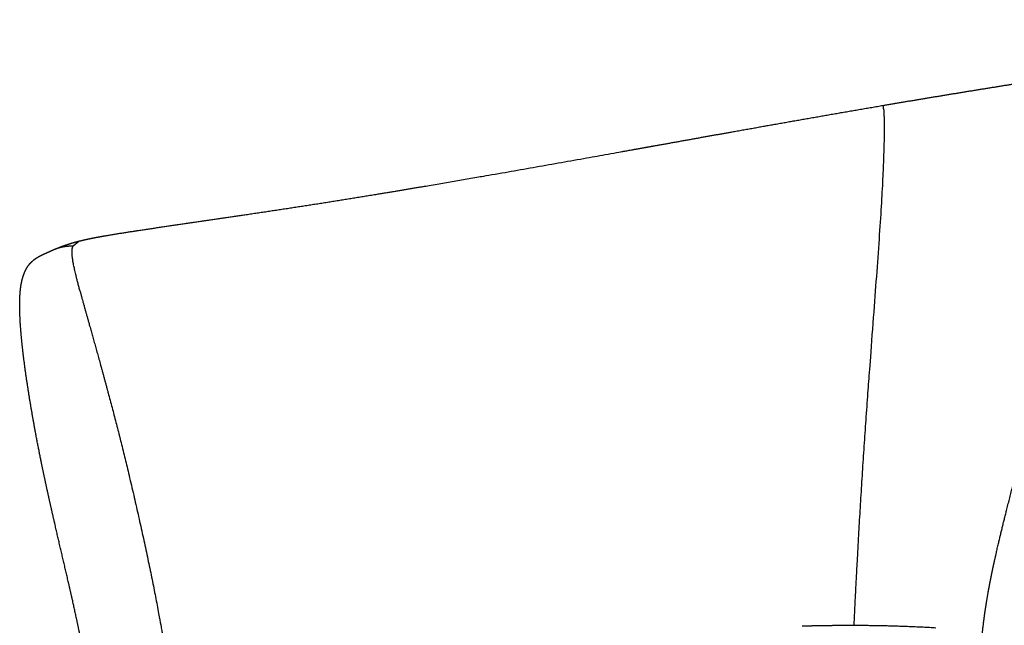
# Model space of a CAD drawing. Header units: millimetres. Extents: x 847 to 2889, y 2747 to 4819.
# Tile 3 of 26: x 892 to 1348, y 3199 to 3480. Entities that reach past the tile are written whole.
import ezdxf

# ---------------------------------------------------------------- set-up
doc = ezdxf.new("R2010")
doc.units = ezdxf.units.MM
doc.header["$MEASUREMENT"] = 0
for name, color, linetype, true_color in [('2DVýkres', 18, 'Continuous', 0x000000), ('2DVýkres$viditelné$tečné', 18, 'Continuous', 0x000000), ('2DVýkres$viditelné$čáry', 18, 'Continuous', 0x000000)]:
    doc.layers.add(name, color=color, linetype=linetype, true_color=true_color)

msp = doc.modelspace()

# ---------------------------------------------------------------- linework, layer by layer
at = {"layer": '2DVýkres'}
msp.add_lwpolyline([(916.31, 3375.42), (918.98, 3377.6)], dxfattribs=at)
at = {"layer": '2DVýkres$viditelné$tečné'}
msp.add_rational_spline([(1292.28, 3438.45), (1292.18, 3440.02), (1292.07, 3440.59), (1291.96, 3440.57)], [4033.30780935, 4037.56397313, 4041.22996358, 4044.37320277], degree=3, dxfattribs=at)
for points, weights, knots in [([(1292.28, 3438.45), (1292.56, 3433.97), (1292.99, 3408.46), (1283.06, 3290.01), (1279.47, 3222.01), (1278.37, 3199.37)], [4033.30780935, 4021.20138792, 3987.43852046, 3878.96615711, 3855.44623018, 3849.28061813], [0, 0, 0, 0, 0.1428571, 0.2857143, 0.3808096, 0.3808096, 0.3808096, 0.3808096]), ([(907.79, 3373.84), (907.81, 3373.85), (908.62, 3374.19), (909.97, 3374.66), (912, 3375.08), (913.59, 3375.3), (915.17, 3375.41), (916.06, 3375.42), (916.31, 3375.42)], [3696.10582913, 3696.08376758, 3695.34696592, 3694.24036068, 3693.05400118, 3692.32579859, 3691.79105485, 3691.58134355, 3691.53109783], [-22.574761, -22.574761, -22.574761, -22.574761, -22.344749, -14.896499, -11.172374, -7.44825, -3.724125, 0, 0, 0, 0]), ([(919.4, 3354.74), (918.43, 3358.36), (916.91, 3364.42), (915.96, 3369.48), (915.75, 3372.26), (915.82, 3373.8), (916.06, 3374.87), (916.25, 3375.31), (916.31, 3375.42)], [3664.95483597, 3667.85650443, 3673.29340785, 3679.33096748, 3683.80038191, 3686.90117962, 3689.67976779, 3691.13222016, 3691.53109783], [-1, -1, -1, -1, -0.75, -0.5, -0.375, -0.25, -0.125, 0, 0, 0, 0]), ([(919.4, 3354.74), (921.34, 3347.49), (926.86, 3328.21), (934.11, 3301.6), (937.8, 3286.98), (945.21, 3257.59), (952.8, 3223.05), (956.99, 3199.16), (959.08, 3187.19), (960.58, 3175.92), (961.29, 3166.68), (961.39, 3165.09)], [3664.95483597, 3659.15149904, 3646.07909114, 3632.61343537, 3626.41685057, 3614.02368098, 3603.77548374, 3598.28661882, 3595.54218636, 3593.65281898, 3592.62164963, 3592.45980506], [0, 0, 0, 0, 0.2, 0.4, 0.4, 0.4, 0.6, 0.6, 0.6, 0.8, 0.8430681, 0.8430681, 0.8430681, 0.8430681])]:
    msp.add_rational_spline(points, weights, degree=3, knots=knots, dxfattribs=at)
at = {"layer": '2DVýkres$viditelné$čáry'}
for points, weights, degree, knots in [([(1291.96, 3440.57), (1296.93, 3441.41), (1301.89, 3442.25), (1306.85, 3443.08), (1311.76, 3443.9), (1316.68, 3444.71), (1321.59, 3445.52), (1326.44, 3446.32), (1331.29, 3447.11), (1336.14, 3447.9), (1340.93, 3448.67), (1345.71, 3449.44), (1350.5, 3450.21), (1359.84, 3451.7), (1369.18, 3453.17), (1378.53, 3454.62), (1387.52, 3456.02), (1396.51, 3457.4), (1405.5, 3458.77), (1422.1, 3461.29), (1438.7, 3463.76), (1455.32, 3466.18), (1469.41, 3468.24), (1483.52, 3470.24), (1497.63, 3472.19), (1508.75, 3473.73), (1519.87, 3475.22), (1531, 3476.68), (1540.73, 3477.96), (1549.6, 3479.11), (1558.81, 3480.35)], [1, 0.999999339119, 0.999999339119, 1, 0.999999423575, 0.999999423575, 1, 0.999999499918, 0.999999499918, 1, 0.999999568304, 0.999999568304, 1, 0.999998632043, 0.999998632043, 1, 0.999999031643, 0.999999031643, 1, 0.99999676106, 0.99999676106, 1, 0.999995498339, 0.999995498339, 1, 0.999996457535, 0.999996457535, 1, 0.998205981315, 0.99634406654, 0.994326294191], 3, [0, 0, 0, 0, 4.060068, 4.060068, 4.060068, 8.076129, 8.076129, 8.076129, 12.041463, 12.041463, 12.041463, 15.951061, 15.951061, 15.951061, 23.580944, 23.580944, 23.580944, 30.917469, 30.917469, 30.917469, 44.460357, 44.460357, 44.460357, 55.950358, 55.950358, 55.950358, 65.004574, 65.004574, 65.004574, 105.036121, 105.036121, 105.036121, 105.036121]), ([(907.93, 3373.9), (909.15, 3374.41), (910.38, 3374.89), (911.62, 3375.34), (912.53, 3375.67), (913.44, 3375.98), (914.36, 3376.27), (914.48, 3376.31), (914.59, 3376.35), (914.7, 3376.38), (914.72, 3376.39), (914.93, 3376.46), (915.12, 3376.51), (915.3, 3376.57), (916.52, 3376.94), (917.74, 3377.28), (918.98, 3377.6), (919.54, 3377.74), (920.09, 3377.88), (920.65, 3378.01), (921.36, 3378.18), (922.07, 3378.34), (922.79, 3378.5), (924.13, 3378.79), (925.51, 3379.07), (928.28, 3379.59), (929.76, 3379.86), (931.18, 3380.11), (934.38, 3380.65), (937.58, 3381.17), (940.79, 3381.66), (948.36, 3382.83), (955.93, 3383.97), (963.51, 3385.07), (972.65, 3386.41), (981.8, 3387.75), (990.94, 3389.1), (994.42, 3389.61), (1000.81, 3390.56), (1013.34, 3392.44), (1034.22, 3395.64), (1052.16, 3398.53), (1063.97, 3400.5), (1067.37, 3401.06), (1074.43, 3402.24), (1089.73, 3404.84), (1121.99, 3410.42), (1150.57, 3415.51), (1170.92, 3419.15), (1190.3, 3422.62), (1210.65, 3426.29), (1250.75, 3433.43), (1271.25, 3437.05), (1291.96, 3440.57)], [3696.19003271, 3695.53866349, 3695.53866349, 3696.19003498, 3695.71342358, 3695.71342358, 3696.19003498, 3696.29183625, 3696.38556309, 3696.48701332, 3696.50288586, 3696.68332288, 3696.84256366, 3696.99643858, 3696.33521605, 3696.33521605, 3696.99643858, 3696.90557411, 3696.90557411, 3696.99643858, 3696.88767037, 3696.88767037, 3696.99643858, 3698.35499965, 3699.78986486, 3702.70603045, 3704.29310654, 3705.8339892, 3705.75201561, 3705.75201561, 3705.8339892, 3705.81393847, 3705.81393847, 3705.8339892, 3705.83395135, 3705.83395135, 3705.8339892, 3705.8339892, 3705.8339892, 3705.8339892, 3705.8339892, 3705.8339892, 3705.8339892, 3705.8339892, 3705.8339892, 3705.8339892, 3705.8339892, 3705.8339892, 3705.8339892, 3721.55015921, 3736.38668502, 3761.52466609, 3772.49321515, 3780.63991934], 3, [0.172285, 0.172285, 0.172285, 0.172285, 1.236495, 1.236495, 1.236495, 2.014269, 2.014269, 2.014269, 2.394265, 2.394265, 2.464714, 2.464714, 3.194823, 3.194823, 3.194823, 4.223756, 4.223756, 4.223756, 4.685559, 4.685559, 4.685559, 5.275138, 5.275138, 5.275138, 10.698618, 10.698618, 16.622409, 16.622409, 16.622409, 19.238658, 19.238658, 19.238658, 25.41794, 25.41794, 25.41794, 32.870914, 32.870914, 32.870914, 35.711969, 38.083061, 43.091711, 52.745462, 52.745462, 52.745462, 55.530885, 58.520625, 65.259749, 81.936461, 81.936461, 81.936461, 160.440189, 160.440189, 234.922969, 234.922969, 234.922969, 234.922969]), ([(1337.76, 3192.9), (1338.08, 3196.29), (1338.47, 3199.68), (1338.92, 3203.05), (1339.67, 3208.62), (1340.62, 3214.17), (1342.63, 3224.55), (1343.69, 3229.44), (1344.8, 3234.28), (1345.5, 3237.31), (1346.22, 3240.34), (1346.95, 3243.37), (1347.28, 3244.7), (1347.95, 3247.45), (1349.4, 3253.26), (1352.15, 3264.09), (1354.62, 3273.49), (1356.33, 3279.81), (1358.2, 3286.8), (1360.14, 3293.78), (1362.13, 3300.73), (1365.18, 3311.36), (1368.48, 3322.27), (1371.98, 3332.75), (1374.8, 3341.19), (1377.82, 3349.56), (1381.05, 3357.86), (1384.02, 3365.51), (1387.2, 3373.08), (1390.57, 3380.56), (1392.12, 3384), (1393.73, 3387.42), (1395.38, 3390.81), (1396.91, 3393.96), (1398.49, 3397.09), (1400.13, 3400.2), (1401.62, 3403.04), (1403.17, 3405.85), (1404.77, 3408.64), (1406.2, 3411.14), (1407.69, 3413.6), (1409.23, 3416.03)], [1, 0.999865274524, 0.999865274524, 1, 1.00012147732, 1.00018630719, 1.00029243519, 1.00033490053, 1.00040171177, 1.00038832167, 1.00038832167, 1.00040171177, 1.00040171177, 1.00040171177, 1.00040171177, 1.00040171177, 1.00040171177, 1.00040171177, 1.00037931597, 1.00037931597, 1.00040171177, 1.00053639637, 1.00062258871, 1.00061985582, 1.00041623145, 1.00041623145, 1.00061985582, 1.00038736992, 1.00038736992, 1.00061985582, 1.00055081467, 1.00055081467, 1.00061985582, 1.00053581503, 1.00053581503, 1.00061985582, 1.00050837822, 1.00050837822, 1.00061985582, 1.00045619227, 1.00045619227, 1.00061985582], 3, [0, 0, 0, 0, 2.748895, 2.748895, 2.748895, 18.311539, 18.311539, 32.055142, 32.055142, 32.055142, 34.567508, 34.567508, 34.567508, 35.6696, 36.84904, 39.400903, 44.68583, 44.68583, 44.68583, 50.522278, 50.522278, 50.522278, 81.501212, 81.501212, 81.501212, 88.67911, 88.67911, 88.67911, 95.300552, 95.300552, 95.300552, 98.342759, 98.342759, 98.342759, 101.172489, 101.172489, 101.172489, 103.762552, 103.762552, 103.762552, 106.084799, 106.084799, 106.084799, 106.084799]), ([(891.51, 3347.4), (891.5, 3348.85), (891.53, 3350.3), (891.6, 3351.75), (891.62, 3352.19), (891.65, 3352.64), (891.68, 3353.09), (891.79, 3354.72), (891.99, 3356.34), (892.28, 3357.95), (892.47, 3359.02), (892.73, 3360.08), (893.05, 3361.11), (893.14, 3361.42), (893.24, 3361.72), (893.34, 3362.01), (893.75, 3363.17), (894.28, 3364.28), (894.91, 3365.33), (895.49, 3366.28), (896.18, 3367.15), (896.97, 3367.92), (897.35, 3368.29), (897.75, 3368.64), (898.17, 3368.97), (898.62, 3369.32), (899.09, 3369.64), (899.57, 3369.95), (900.08, 3370.27), (900.65, 3370.59), (901.84, 3371.2), (902.47, 3371.5), (903.14, 3371.8), (903.49, 3371.96), (903.85, 3372.12), (904.2, 3372.28), (905.39, 3372.81), (906.58, 3373.33), (907.79, 3373.84)], [1, 0.999756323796, 0.999756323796, 1, 0.999960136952, 0.999960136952, 1, 0.998956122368, 0.998956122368, 1, 0.998854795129, 0.998854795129, 1, 0.999851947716, 0.999851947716, 1, 0.996306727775, 0.996306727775, 1, 0.99509874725, 0.99509874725, 1, 0.998928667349, 0.998928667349, 1, 0.999096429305, 0.999096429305, 1, 1.00014363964, 1.00028348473, 1.00051801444, 1.00061451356, 1.00067241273, 1.00070333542, 1.00072217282, 1.00072947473, 1.00068514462, 1.00068514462, 1.00072947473], 3, [0, 0, 0, 0, 1.168396, 1.168396, 1.168396, 1.530235, 1.530235, 1.530235, 2.847551, 2.847551, 2.847551, 3.723889, 3.723889, 3.723889, 3.978405, 3.978405, 3.978405, 4.967953, 4.967953, 4.967953, 5.85947, 5.85947, 5.85947, 6.285753, 6.285753, 6.285753, 6.746375, 6.746375, 6.746375, 9.02226, 9.02226, 11.283431, 11.283431, 11.283431, 12.485298, 12.485298, 12.485298, 13.536471, 13.536471, 13.536471, 13.536471]), ([(923.61, 3162.16), (923.52, 3165.12), (923.34, 3168.08), (923.06, 3171.03), (922.62, 3175.73), (921.98, 3180.38), (920.57, 3189.01), (919.81, 3193.08), (919.01, 3197.06), (917.72, 3203.42), (916.21, 3210.15), (913.45, 3222.22), (912.05, 3228.18), (910.69, 3233.99), (907.43, 3247.99), (904.16, 3262.16), (901.37, 3275.87), (901.34, 3276.05), (901.3, 3276.23), (901.26, 3276.41), (899.86, 3283.34), (898.55, 3290.3), (897.33, 3297.27), (896.22, 3303.64), (895.21, 3310.03), (894.3, 3316.44), (893.89, 3319.34), (893.51, 3322.24), (893.17, 3325.14), (893.13, 3325.44), (893.09, 3325.79), (893.04, 3326.17), (892.77, 3328.51), (892.52, 3330.85), (892.3, 3333.2), (892.07, 3335.67), (891.88, 3338.14), (891.74, 3340.62), (891.61, 3342.84), (891.53, 3345.07), (891.51, 3347.3)], [1, 0.999670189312, 0.999670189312, 1, 1.00033490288, 1.00071219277, 1.00147323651, 1.00185828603, 1.00225196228, 1.00288165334, 1.0035905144, 1.00491084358, 1.00558624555, 1.00626391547, 1.00789889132, 1.00966698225, 1.01149655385, 1.01152036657, 1.0115441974, 1.01156804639, 1.01150266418, 1.01150266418, 1.01156804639, 1.01148082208, 1.01148082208, 1.01156804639, 1.01153188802, 1.01153188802, 1.01156804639, 1.01161810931, 1.01167482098, 1.01173827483, 1.01169234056, 1.01169234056, 1.01173827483, 1.01163497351, 1.01163497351, 1.01173827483, 1.01152054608, 1.01152054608, 1.01173827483], 3, [0, 0, 0, 0, 2.388812, 2.388812, 2.388812, 17.221404, 17.221404, 30.399557, 30.399557, 30.399557, 51.644812, 51.644812, 71.934315, 71.934315, 71.934315, 120.344262, 120.344262, 120.344262, 120.969099, 120.969099, 120.969099, 126.676537, 126.676537, 126.676537, 131.897007, 131.897007, 131.897007, 134.255006, 134.255006, 134.255006, 135.509236, 135.509236, 135.509236, 137.411174, 137.411174, 137.411174, 139.410244, 139.410244, 139.410244, 141.208024, 141.208024, 141.208024, 141.208024]), ([(1254.42, 3199.06), (1258.21, 3199.16), (1261.99, 3199.23), (1266.82, 3199.32), (1271.65, 3199.35), (1282.37, 3199.43), (1293.08, 3199.19), (1304.74, 3198.92), (1316.4, 3198.24)], [1, 0.999992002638, 1, 0.999983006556, 1, 0.99988754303, 1, 0.999843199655, 1], 2, [0, 0, 0, 2.035018, 2.035018, 4.633231, 4.633231, 10.393557, 10.393557, 16.669476, 16.669476, 16.669476])]:
    msp.add_rational_spline(points, weights, degree=degree, knots=knots, dxfattribs=at)

doc.saveas('drawing.dxf')
